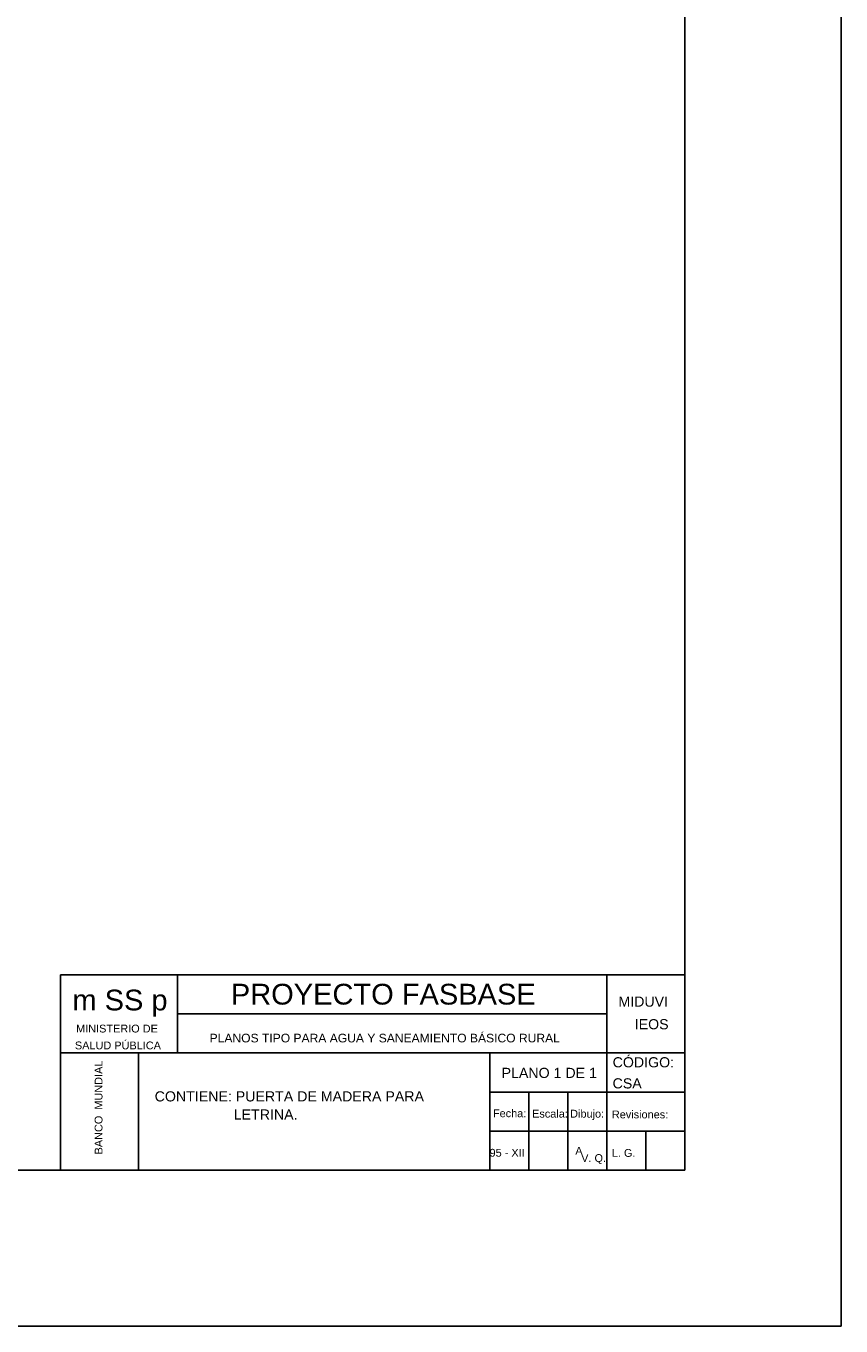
# Model space of a CAD drawing. Header units: metres. Extents: x 3221 to 4131, y 3282 to 4239.
# Tile 31 of 84: x 3279 to 3290, y 4209 to 4226. Entities that reach past the tile are written whole.
import ezdxf
from ezdxf.enums import TextEntityAlignment as Align

# ---------------------------------------------------------------- set-up
doc = ezdxf.new("R2010")
doc.units = ezdxf.units.M
doc.layers.add('Dibujo', color=7, linetype='Continuous')
doc.styles.add('Annotative', font='arial.ttf')
doc.styles.get("Standard").update_dxf_attribs({"font": 'arial.ttf'})

msp = doc.modelspace()

# ---------------------------------------------------------------- linework, layer by layer
at = {"layer": 'Dibujo', "color": 0, "linetype": 'ByBlock'}
for p, q in [((3289.871, 4239.014), (3289.871, 4209.314)), ((3287.871, 4237.014), (3287.871, 4211.314)), ((3279.871, 4213.814), (3279.871, 4211.314)), ((3287.871, 4213.814), (3279.871, 4213.814)), ((3281.371, 4213.814), (3281.371, 4212.814)), ((3286.871, 4211.314), (3286.871, 4213.814)), ((3286.871, 4213.314), (3281.371, 4213.314)), ((3287.871, 4212.814), (3279.871, 4212.814)), ((3280.871, 4212.814), (3280.871, 4211.314)), ((3280.871, 4211.314), (3280.871, 4212.814)), ((3285.371, 4211.314), (3285.371, 4212.814)), ((3287.871, 4212.314), (3285.371, 4212.314)), ((3285.871, 4211.314), (3285.871, 4212.314)), ((3286.371, 4211.314), (3286.371, 4212.314)), ((3287.871, 4211.814), (3285.371, 4211.814)), ((3287.371, 4211.314), (3287.371, 4211.814)), ((3287.871, 4211.314), (3249.871, 4211.314)), ((3289.871, 4209.314), (3247.871, 4209.314))]:
    msp.add_line(p, q, dxfattribs=at)

# ---------------------------------------------------------------- texts
for s, height, p in [('PROYECTO FASBASE', 0.26624, (3282.053, 4213.435)), ('m SS p', 0.2662, (3280.023, 4213.36)), ('PLANOS TIPO PARA AGUA Y SANEAMIENTO BÁSICO RURAL', 0.11076, (3281.781, 4212.95))]:
    msp.add_text(s, height=height, dxfattribs=at).set_placement(p)
at = {"layer": 'Dibujo', "color": 0, "linetype": 'ByBlock', "style": 'Annotative'}
for s, p in [('MIDUVI', (3287.019, 4213.408)), ('IEOS', (3287.228, 4213.118)), ('CÓDIGO:', (3286.945, 4212.63)), ('PLANO 1 DE 1', (3285.522, 4212.494)), ('CSA', (3286.944, 4212.36)), ('CONTIENE: PUERTA DE MADERA PARA ', (3281.077, 4212.193))]:
    msp.add_text(s, height=0.13, dxfattribs=at).set_placement(p)
at = {"layer": 'Dibujo', "color": 0, "linetype": 'ByBlock'}
for s, p in [('MINISTERIO DE', (3280.594, 4213.077)), ('SALUD PÚBLICA', (3280.606, 4212.861)), ('Fecha:', (3285.625, 4211.991)), ('Escala:', (3286.142, 4211.986)), ('Dibujo:', (3286.618, 4211.986)), ('Revisiones:', (3287.296, 4211.976)), ('95 - XII', (3285.593, 4211.485)), ('A', (3286.513, 4211.51)), ('L. G. ', (3287.105, 4211.483)), ('V. Q.', (3286.701, 4211.417))]:
    msp.add_text(s, height=0.1, dxfattribs=at).set_placement(p, align=Align.CENTER)
msp.add_text('BANCO  MUNDIAL', height=0.1, rotation=90, dxfattribs=at).set_placement((3280.408, 4212.115), align=Align.CENTER)
at = {"layer": 'Dibujo', "color": 0, "linetype": 'ByBlock', "insert": (3282.09, 4212.091), "char_height": 0.13, "width": 2.74501, "attachment_point": 1}
msp.add_mtext('LETRINA.', dxfattribs=at)

doc.saveas('drawing.dxf')
